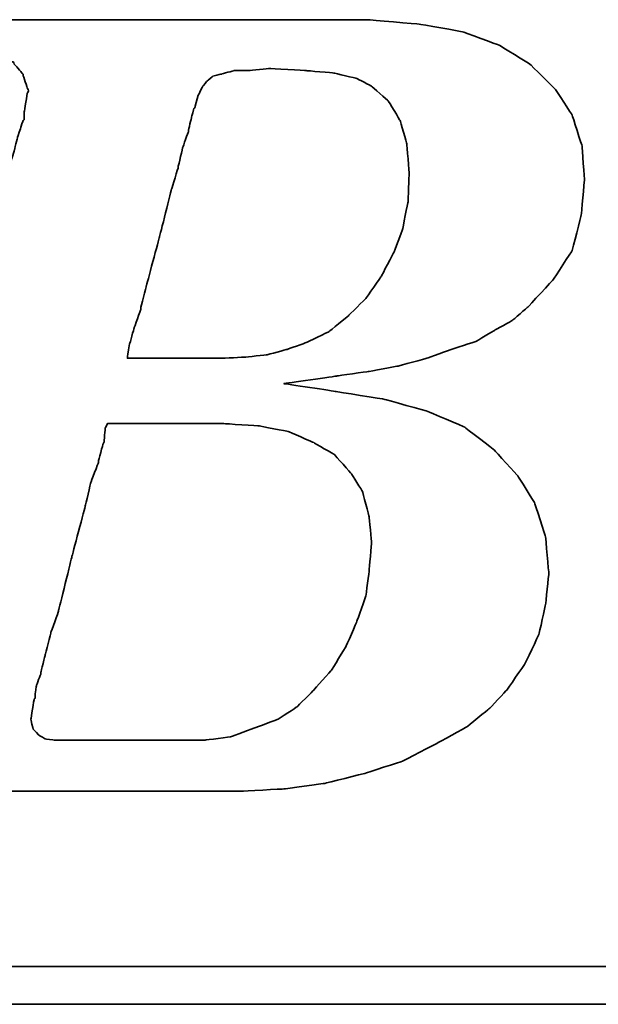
# Model space of a CAD drawing. Extents: x 26 to 212, y 72 to 159.
# Tile 30 of 49: x 140.82 to 142.95, y 121.61 to 125.23. Entities that reach past the tile are written whole.
import ezdxf

# ---------------------------------------------------------------- set-up
doc = ezdxf.new("R2010")
doc.units = 0
doc.header["$LTSCALE"] = 3
doc.header["$MEASUREMENT"] = 0
doc.layers.add('DIM', color=4, linetype='CONTINUOUS')
doc.layers.add('layer 1', color=7, linetype='CONTINUOUS')

# ---------------------------------------------------------------- blocks, each defined once
blk = doc.blocks.new('TBI MOTION logo(完整正式版)')
at = {"layer": 'layer 1', "color": 22, "lineweight": 35}
for points, knots in [([(-64.65375, -6.86375), (-64.65375, -6.86375), (-64.84375, -7.29625), (-64.84375, -7.29625), (-64.84375, -7.29625), (-64.84375, -7.29625), (-64.86875, -7.34375), (-64.86875, -7.34375), (-64.86875, -7.34375), (-64.86875, -7.34375), (-64.86875, -7.36875), (-64.86875, -7.36875), (-64.86875, -7.36875), (-64.86875, -7.36875), (-65.15375, -7.65375), (-65.15375, -7.65375), (-65.15375, -7.65375), (-65.15375, -7.65375), (-65.17875, -7.65375), (-65.17875, -7.65375), (-65.17875, -7.65375), (-65.17875, -7.65375), (-65.20375, -7.67875), (-65.20375, -7.67875), (-65.20375, -7.67875), (-65.20375, -7.67875), (-65.58875, -7.87125), (-65.58875, -7.87125), (-65.58875, -7.87125), (-65.58875, -7.87125), (-65.63375, -7.87125), (-65.63375, -7.87125), (-65.63375, -7.87125), (-65.63375, -7.87125), (-65.65875, -7.89375), (-65.65875, -7.89375), (-65.65875, -7.89375), (-65.65875, -7.89375), (-66.09375, -7.94375), (-66.09375, -7.94375), (-66.09375, -7.94375), (-66.09375, -7.94375), (-66.11375, -7.94375), (-66.11375, -7.94375), (-66.11375, -7.94375), (-66.11375, -7.94375), (-66.16375, -7.94375), (-66.16375, -7.94375), (-66.16375, -7.94375), (-66.16375, -7.94375), (-66.30875, -7.94375), (-66.30875, -7.94375), (-66.30875, -7.94375), (-66.30875, -7.94375), (-66.69375, -7.94375), (-66.69375, -7.94375), (-66.69375, -7.94375), (-66.69375, -7.94375), (-67.07375, -7.94375), (-67.07375, -7.94375), (-67.07375, -7.94375), (-67.07375, -7.94375), (-67.12375, -7.94375), (-67.12375, -7.94375), (-67.12375, -7.94375), (-67.12375, -7.94375), (-67.12375, -7.96625), (-67.12375, -7.96625), (-67.12375, -7.96625), (-67.12375, -7.96625), (-67.14875, -7.99125), (-67.14875, -7.99125), (-67.14875, -7.99125), (-67.14875, -7.99125), (-67.24375, -8.34875), (-67.24375, -8.34875), (-67.24375, -8.34875), (-67.24375, -8.34875), (-67.31375, -8.68625), (-67.31375, -8.68625), (-67.31375, -8.68625), (-67.31375, -8.68625), (-67.26875, -8.68625), (-67.26875, -8.68625), (-67.26875, -8.68625), (-67.26875, -8.68625), (-67.07375, -8.68625), (-67.07375, -8.68625), (-67.07375, -8.68625), (-67.07375, -8.68625), (-66.54875, -8.68625), (-66.54875, -8.68625), (-66.54875, -8.68625), (-66.54875, -8.68625), (-65.82625, -8.68625), (-65.82625, -8.68625), (-65.82625, -8.68625), (-65.82625, -8.68625), (-65.01375, -8.68625), (-65.01375, -8.68625), (-65.01375, -8.68625), (-65.01375, -8.68625), (-64.05375, -8.68625), (-64.05375, -8.68625), (-64.05375, -8.68625), (-64.05375, -8.68625), (-62.08375, -8.68625), (-62.08375, -8.68625), (-62.08375, -8.68625), (-62.08375, -8.68625), (-60.06875, -8.68625), (-60.06875, -8.68625), (-60.06875, -8.68625), (-60.06875, -8.68625), (-59.10875, -8.68625), (-59.10875, -8.68625), (-59.10875, -8.68625), (-59.10875, -8.68625), (-58.29375, -8.68625), (-58.29375, -8.68625), (-58.29375, -8.68625), (-58.29375, -8.68625), (-57.57375, -8.68625), (-57.57375, -8.68625), (-57.57375, -8.68625), (-57.57375, -8.68625), (-57.04875, -8.68625), (-57.04875, -8.68625), (-57.04875, -8.68625), (-57.04875, -8.68625), (-56.85375, -8.68625), (-56.85375, -8.68625), (-56.85375, -8.68625), (-56.85375, -8.68625), (-56.70875, -8.68625), (-56.70875, -8.68625), (-56.70875, -8.68625), (-56.70875, -8.68625), (-56.61375, -8.68625), (-56.61375, -8.68625), (-56.61375, -8.68625), (-56.61375, -8.68625), (-56.56875, -8.68625), (-56.56875, -8.68625), (-56.56875, -8.68625), (-56.56875, -8.68625), (-55.65375, -8.63875), (-55.65375, -8.63875), (-55.65375, -8.63875), (-55.65375, -8.63875), (-54.76875, -8.51875), (-54.76875, -8.51875), (-54.76875, -8.51875), (-54.76875, -8.51875), (-53.90375, -8.30375), (-53.90375, -8.30375), (-53.90375, -8.30375), (-53.90375, -8.30375), (-53.08875, -8.03875), (-53.08875, -8.03875), (-53.08875, -8.03875), (-53.08875, -8.03875), (-52.34375, -7.65375), (-52.34375, -7.65375), (-52.34375, -7.65375), (-52.34375, -7.65375), (-51.69875, -7.29625), (-51.69875, -7.29625), (-51.69875, -7.29625), (-51.69875, -7.29625), (-51.21875, -6.91125), (-51.21875, -6.91125), (-51.21875, -6.91125), (-51.21875, -6.91125), (-50.83375, -6.50375), (-50.83375, -6.50375), (-50.83375, -6.50375), (-50.83375, -6.50375), (-50.44875, -5.94875), (-50.44875, -5.94875), (-50.44875, -5.94875), (-50.44875, -5.94875), (-50.13875, -5.30375), (-50.13875, -5.30375), (-50.13875, -5.30375), (-50.13875, -5.30375), (-49.99375, -4.65375), (-49.99375, -4.65375), (-49.99375, -4.65375), (-49.99375, -4.65375), (-49.92375, -3.98375), (-49.92375, -3.98375), (-49.92375, -3.98375), (-49.92375, -3.98375), (-49.99375, -3.19374), (-49.99375, -3.19374), (-49.99375, -3.19374), (-49.99375, -3.19374), (-50.23374, -2.44874), (-50.23374, -2.44874), (-50.23374, -2.44874), (-50.23374, -2.44874), (-50.59375, -1.87374), (-50.59375, -1.87374), (-50.59375, -1.87374), (-50.59375, -1.87374), (-51.09875, -1.31874), (-51.09875, -1.31874), (-51.09875, -1.31874), (-51.09875, -1.31874), (-51.74375, -0.81875), (-51.74375, -0.81875), (-51.74375, -0.81875), (-51.74375, -0.81875), (-52.53875, -0.48125), (-52.53875, -0.48125), (-52.53875, -0.48125), (-52.53875, -0.48125), (-53.47375, -0.21875), (-53.47375, -0.21875), (-53.47375, -0.21875), (-53.47375, -0.21875), (-54.52875, -0.04874), (-54.52875, -0.04874), (-54.52875, -0.04874), (-54.52875, -0.04874), (-55.65375, 0.12125), (-55.65375, 0.12125), (-55.65375, 0.12125), (-55.65375, 0.12125), (-54.50375, 0.28624), (-54.50375, 0.28624), (-54.50375, 0.28624), (-54.50375, 0.28624), (-53.83375, 0.38124), (-53.83375, 0.38124), (-53.83375, 0.38124), (-53.83375, 0.38124), (-53.18375, 0.50125), (-53.18375, 0.50125), (-53.18375, 0.50125), (-53.18375, 0.50125), (-52.55875, 0.66874), (-52.55875, 0.66874), (-52.55875, 0.66874), (-52.55875, 0.66874), (-52.03375, 0.86124), (-52.03375, 0.86124), (-52.03375, 0.86124), (-52.03375, 0.86124), (-51.50374, 1.03124), (-51.50374, 1.03124), (-51.50374, 1.03124), (-51.50374, 1.03124), (-51.09875, 1.27125), (-51.09875, 1.27125), (-51.09875, 1.27125), (-51.09875, 1.27125), (-50.71375, 1.48624), (-50.71375, 1.48624), (-50.71375, 1.48624), (-50.71375, 1.48624), (-50.37625, 1.77625), (-50.37625, 1.77625), (-50.37625, 1.77625), (-50.37625, 1.77625), (-49.82375, 2.37625), (-49.82375, 2.37625), (-49.82375, 2.37625), (-49.82375, 2.37625), (-49.41875, 2.99625), (-49.41875, 2.99625), (-49.41875, 2.99625), (-49.41875, 2.99625), (-49.22375, 3.76625), (-49.22375, 3.76625), (-49.22375, 3.76625), (-49.22375, 3.76625), (-49.15375, 4.50874), (-49.15375, 4.50874), (-49.15375, 4.50874), (-49.15375, 4.50874), (-49.20375, 5.25125), (-49.20375, 5.25125), (-49.20375, 5.25125), (-49.20375, 5.25125), (-49.41875, 5.92625), (-49.41875, 5.92625), (-49.41875, 5.92625), (-49.41875, 5.92625), (-49.77875, 6.47625), (-49.77875, 6.47625), (-49.77875, 6.47625), (-49.77875, 6.47625), (-50.33125, 7.02624), (-50.33125, 7.02624), (-50.33125, 7.02624), (-50.33125, 7.02624), (-51.00125, 7.43625), (-51.00125, 7.43625), (-51.00125, 7.43625), (-51.00125, 7.43625), (-51.79375, 7.72625), (-51.79375, 7.72625), (-51.79375, 7.72625), (-51.79375, 7.72625), (-52.72875, 7.89124), (-52.72875, 7.89124), (-52.72875, 7.89124), (-52.72875, 7.89124), (-53.83375, 7.98625), (-53.83375, 7.98625), (-53.83375, 7.98625), (-53.83375, 7.98625), (-53.92875, 7.98625), (-53.92875, 7.98625), (-53.92875, 7.98625), (-53.92875, 7.98625), (-54.26375, 7.98625), (-54.26375, 7.98625), (-54.26375, 7.98625), (-54.26375, 7.98625), (-54.74375, 7.98625), (-54.74375, 7.98625), (-54.74375, 7.98625), (-54.74375, 7.98625), (-55.36875, 7.98625), (-55.36875, 7.98625), (-55.36875, 7.98625), (-55.36875, 7.98625), (-56.13375, 7.98625), (-56.13375, 7.98625), (-56.13375, 7.98625), (-56.13375, 7.98625), (-56.94875, 7.98625), (-56.94875, 7.98625), (-56.94875, 7.98625), (-56.94875, 7.98625), (-58.77625, 7.98625), (-58.77625, 7.98625), (-58.77625, 7.98625), (-58.77625, 7.98625), (-60.59875, 7.98625), (-60.59875, 7.98625), (-60.59875, 7.98625), (-60.59875, 7.98625), (-61.41375, 7.98625), (-61.41375, 7.98625), (-61.41375, 7.98625), (-61.41375, 7.98625), (-62.17875, 7.98625), (-62.17875, 7.98625), (-62.17875, 7.98625), (-62.17875, 7.98625), (-62.80375, 7.98625), (-62.80375, 7.98625), (-62.80375, 7.98625), (-62.80375, 7.98625), (-63.30625, 7.98625), (-63.30625, 7.98625), (-63.30625, 7.98625), (-63.30625, 7.98625), (-63.57375, 7.98625), (-63.57375, 7.98625), (-63.57375, 7.98625), (-63.57375, 7.98625), (-63.57375, 7.96375), (-63.57375, 7.96375), (-63.57375, 7.96375), (-63.57375, 7.96375), (-63.59875, 7.94125), (-63.59875, 7.94125), (-63.59875, 7.94125), (-63.59875, 7.94125), (-63.69375, 7.55625), (-63.69375, 7.55625), (-63.69375, 7.55625), (-63.69375, 7.55625), (-63.76375, 7.24624), (-63.76375, 7.24624), (-63.76375, 7.24624), (-63.76375, 7.24624), (-63.23875, 7.24624), (-63.23875, 7.24624), (-63.23875, 7.24624), (-63.23875, 7.24624), (-62.75875, 7.24624), (-62.75875, 7.24624), (-62.75875, 7.24624), (-62.75875, 7.24624), (-62.61125, 7.24624), (-62.61125, 7.24624), (-62.61125, 7.24624), (-62.61125, 7.24624), (-62.56625, 7.24624), (-62.56625, 7.24624), (-62.56625, 7.24624), (-62.56625, 7.24624), (-62.22875, 7.24624), (-62.22875, 7.24624), (-62.22875, 7.24624), (-62.22875, 7.24624), (-62.20375, 7.24624), (-62.20375, 7.24624), (-62.20375, 7.24624), (-62.20375, 7.24624), (-62.17875, 7.21875), (-62.17875, 7.21875), (-62.17875, 7.21875), (-62.17875, 7.21875), (-61.96375, 7.17125), (-61.96375, 7.17125), (-61.96375, 7.17125), (-61.96375, 7.17125), (-61.72375, 7.12624), (-61.72375, 7.12624), (-61.72375, 7.12624), (-61.72375, 7.12624), (-61.70375, 7.12624), (-61.70375, 7.12624), (-61.70375, 7.12624), (-61.70375, 7.12624), (-61.55875, 7.07624), (-61.55875, 7.07624), (-61.55875, 7.07624), (-61.55875, 7.07624), (-61.50875, 7.07624), (-61.50875, 7.07624), (-61.50875, 7.07624), (-61.50875, 7.07624), (-61.48375, 7.02624), (-61.48375, 7.02624), (-61.48375, 7.02624), (-61.48375, 7.02624), (-61.31875, 6.83375), (-61.31875, 6.83375), (-61.31875, 6.83375), (-61.31875, 6.83375), (-61.29375, 6.81125), (-61.29375, 6.81125), (-61.29375, 6.81125), (-61.29375, 6.81125), (-61.29375, 6.78625), (-61.29375, 6.78625), (-61.29375, 6.78625), (-61.29375, 6.78625), (-61.19875, 6.50124), (-61.19875, 6.50124), (-61.19875, 6.50124), (-61.19875, 6.50124), (-61.17375, 6.45124), (-61.17375, 6.45124), (-61.17375, 6.45124), (-61.17375, 6.45124), (-61.19875, 6.40625), (-61.19875, 6.40625), (-61.19875, 6.40625), (-61.19875, 6.40625), (-61.26875, 5.99624), (-61.26875, 5.99624), (-61.26875, 5.99624), (-61.26875, 5.99624), (-61.26875, 5.85125), (-61.26875, 5.85125), (-61.26875, 5.85125), (-61.26875, 5.85125), (-61.26875, 5.82625), (-61.26875, 5.82625), (-61.26875, 5.82625), (-61.26875, 5.82625), (-61.29375, 5.80625), (-61.29375, 5.80625), (-61.29375, 5.80625), (-61.29375, 5.80625), (-61.34125, 5.66125), (-61.34125, 5.66125), (-61.34125, 5.66125), (-61.34125, 5.66125), (-61.41375, 5.44625), (-61.41375, 5.44625), (-61.41375, 5.44625), (-61.41375, 5.44625), (-61.48375, 5.15625), (-61.48375, 5.15625), (-61.48375, 5.15625), (-61.48375, 5.15625), (-61.58375, 4.82124), (-61.58375, 4.82124), (-61.58375, 4.82124), (-61.58375, 4.82124), (-61.79875, 4.00375), (-61.79875, 4.00375), (-61.79875, 4.00375), (-61.79875, 4.00375), (-62.05875, 2.99625), (-62.05875, 2.99625), (-62.05875, 2.99625), (-62.05875, 2.99625), (-62.34875, 1.91625), (-62.34875, 1.91625), (-62.34875, 1.91625), (-62.34875, 1.91625), (-62.97375, -0.41124), (-62.97375, -0.41124), (-62.97375, -0.41124), (-62.97375, -0.41124), (-63.59875, -2.75875), (-63.59875, -2.75875), (-63.59875, -2.75875), (-63.59875, -2.75875), (-63.88375, -3.86374), (-63.88375, -3.86374), (-63.88375, -3.86374), (-63.88375, -3.86374), (-64.14875, -4.82374), (-64.14875, -4.82374), (-64.14875, -4.82374), (-64.14875, -4.82374), (-64.36375, -5.64125), (-64.36375, -5.64125), (-64.36375, -5.64125), (-64.36375, -5.64125), (-64.43625, -5.97625), (-64.43625, -5.97625), (-64.43625, -5.97625), (-64.43625, -5.97625), (-64.50875, -6.28625), (-64.50875, -6.28625), (-64.50875, -6.28625), (-64.50875, -6.28625), (-64.50875, -6.30875), (-64.50875, -6.30875), (-64.50875, -6.30875), (-64.50875, -6.30875), (-64.57875, -6.50375), (-64.57875, -6.50375), (-64.57875, -6.50375), (-64.57875, -6.50375), (-64.62875, -6.69625), (-64.62875, -6.69625), (-64.62875, -6.69625), (-64.62875, -6.69625), (-64.62875, -6.76875), (-64.62875, -6.76875), (-64.62875, -6.76875), (-64.62875, -6.76875), (-64.62875, -6.81375), (-64.62875, -6.81375), (-64.62875, -6.81375), (-64.62875, -6.81375), (-64.62875, -6.83875), (-64.62875, -6.83875), (-64.62875, -6.83875), (-64.62875, -6.83875), (-64.65375, -6.86375), (-64.65375, -6.86375)], [0, 0, 0, 0, 0.00719424, 0.00719424, 0.00719424, 0.00719425, 0.01438849, 0.01438849, 0.01438849, 0.0143885, 0.02158273, 0.02158273, 0.02158273, 0.02158274, 0.02877698, 0.02877698, 0.02877698, 0.02877699, 0.03597122, 0.03597122, 0.03597122, 0.03597123, 0.04316547, 0.04316547, 0.04316547, 0.04316548, 0.05035971, 0.05035971, 0.05035971, 0.05035972, 0.05755396, 0.05755396, 0.05755396, 0.05755397, 0.0647482, 0.0647482, 0.0647482, 0.06474821, 0.07194245, 0.07194245, 0.07194245, 0.07194246, 0.07913669, 0.07913669, 0.07913669, 0.0791367, 0.08633094, 0.08633094, 0.08633094, 0.08633095, 0.09352518, 0.09352518, 0.09352518, 0.09352519, 0.10071942, 0.10071942, 0.10071942, 0.10071943, 0.10791367, 0.10791367, 0.10791367, 0.10791368, 0.11510791, 0.11510791, 0.11510791, 0.11510792, 0.12230216, 0.12230216, 0.12230216, 0.12230217, 0.1294964, 0.1294964, 0.1294964, 0.12949641, 0.13669065, 0.13669065, 0.13669065, 0.13669066, 0.14388489, 0.14388489, 0.14388489, 0.1438849, 0.15107914, 0.15107914, 0.15107914, 0.15107915, 0.15827338, 0.15827338, 0.15827338, 0.15827339, 0.16546763, 0.16546763, 0.16546763, 0.16546764, 0.17266187, 0.17266187, 0.17266187, 0.17266188, 0.17985612, 0.17985612, 0.17985612, 0.17985613, 0.18705036, 0.18705036, 0.18705036, 0.18705037, 0.1942446, 0.1942446, 0.1942446, 0.19424461, 0.20143885, 0.20143885, 0.20143885, 0.20143886, 0.20863309, 0.20863309, 0.20863309, 0.2086331, 0.21582734, 0.21582734, 0.21582734, 0.21582735, 0.22302158, 0.22302158, 0.22302158, 0.22302159, 0.23021583, 0.23021583, 0.23021583, 0.23021584, 0.23741007, 0.23741007, 0.23741007, 0.23741008, 0.24460432, 0.24460432, 0.24460432, 0.24460433, 0.25179856, 0.25179856, 0.25179856, 0.25179857, 0.25899281, 0.25899281, 0.25899281, 0.25899282, 0.26618705, 0.26618705, 0.26618705, 0.26618706, 0.27338129, 0.27338129, 0.27338129, 0.2733813, 0.28057554, 0.28057554, 0.28057554, 0.28057555, 0.28776978, 0.28776978, 0.28776978, 0.28776979, 0.29496403, 0.29496403, 0.29496403, 0.29496404, 0.30215827, 0.30215827, 0.30215827, 0.30215828, 0.30935252, 0.30935252, 0.30935252, 0.30935253, 0.31654676, 0.31654676, 0.31654676, 0.31654677, 0.32374101, 0.32374101, 0.32374101, 0.32374102, 0.33093525, 0.33093525, 0.33093525, 0.33093526, 0.3381295, 0.3381295, 0.3381295, 0.33812951, 0.34532374, 0.34532374, 0.34532374, 0.34532375, 0.35251799, 0.35251799, 0.35251799, 0.352518, 0.35971223, 0.35971223, 0.35971223, 0.35971224, 0.36690647, 0.36690647, 0.36690647, 0.36690648, 0.37410072, 0.37410072, 0.37410072, 0.37410073, 0.38129496, 0.38129496, 0.38129496, 0.38129497, 0.38848921, 0.38848921, 0.38848921, 0.38848922, 0.39568345, 0.39568345, 0.39568345, 0.39568346, 0.4028777, 0.4028777, 0.4028777, 0.40287771, 0.41007194, 0.41007194, 0.41007194, 0.41007195, 0.41726619, 0.41726619, 0.41726619, 0.4172662, 0.42446043, 0.42446043, 0.42446043, 0.42446044, 0.43165468, 0.43165468, 0.43165468, 0.43165469, 0.43884892, 0.43884892, 0.43884892, 0.43884893, 0.44604317, 0.44604317, 0.44604317, 0.44604318, 0.45323741, 0.45323741, 0.45323741, 0.45323742, 0.46043165, 0.46043165, 0.46043165, 0.46043166, 0.4676259, 0.4676259, 0.4676259, 0.46762591, 0.47482014, 0.47482014, 0.47482014, 0.47482015, 0.48201439, 0.48201439, 0.48201439, 0.4820144, 0.48920863, 0.48920863, 0.48920863, 0.48920864, 0.49640288, 0.49640288, 0.49640288, 0.49640289, 0.50359712, 0.50359712, 0.50359712, 0.50359713, 0.51079137, 0.51079137, 0.51079137, 0.51079138, 0.51798561, 0.51798561, 0.51798561, 0.51798562, 0.52517986, 0.52517986, 0.52517986, 0.52517987, 0.5323741, 0.5323741, 0.5323741, 0.53237411, 0.53956835, 0.53956835, 0.53956835, 0.53956836, 0.54676259, 0.54676259, 0.54676259, 0.5467626, 0.55395683, 0.55395683, 0.55395683, 0.55395684, 0.56115108, 0.56115108, 0.56115108, 0.56115109, 0.56834532, 0.56834532, 0.56834532, 0.56834533, 0.57553957, 0.57553957, 0.57553957, 0.57553958, 0.58273381, 0.58273381, 0.58273381, 0.58273382, 0.58992806, 0.58992806, 0.58992806, 0.58992807, 0.5971223, 0.5971223, 0.5971223, 0.59712231, 0.60431655, 0.60431655, 0.60431655, 0.60431656, 0.61151079, 0.61151079, 0.61151079, 0.6115108, 0.61870504, 0.61870504, 0.61870504, 0.61870505, 0.62589928, 0.62589928, 0.62589928, 0.62589929, 0.63309353, 0.63309353, 0.63309353, 0.63309354, 0.64028777, 0.64028777, 0.64028777, 0.64028778, 0.64748201, 0.64748201, 0.64748201, 0.64748202, 0.65467626, 0.65467626, 0.65467626, 0.65467627, 0.6618705, 0.6618705, 0.6618705, 0.66187051, 0.66906475, 0.66906475, 0.66906475, 0.66906476, 0.67625899, 0.67625899, 0.67625899, 0.676259, 0.68345324, 0.68345324, 0.68345324, 0.68345325, 0.69064748, 0.69064748, 0.69064748, 0.69064749, 0.69784173, 0.69784173, 0.69784173, 0.69784174, 0.70503597, 0.70503597, 0.70503597, 0.70503598, 0.71223022, 0.71223022, 0.71223022, 0.71223023, 0.71942446, 0.71942446, 0.71942446, 0.71942447, 0.72661871, 0.72661871, 0.72661871, 0.72661872, 0.73381295, 0.73381295, 0.73381295, 0.73381296, 0.74100719, 0.74100719, 0.74100719, 0.7410072, 0.74820144, 0.74820144, 0.74820144, 0.74820145, 0.75539568, 0.75539568, 0.75539568, 0.75539569, 0.76258993, 0.76258993, 0.76258993, 0.76258994, 0.76978417, 0.76978417, 0.76978417, 0.76978418, 0.77697842, 0.77697842, 0.77697842, 0.77697843, 0.78417266, 0.78417266, 0.78417266, 0.78417267, 0.79136691, 0.79136691, 0.79136691, 0.79136692, 0.79856115, 0.79856115, 0.79856115, 0.79856116, 0.8057554, 0.8057554, 0.8057554, 0.80575541, 0.81294964, 0.81294964, 0.81294964, 0.81294965, 0.82014388, 0.82014388, 0.82014388, 0.82014389, 0.82733813, 0.82733813, 0.82733813, 0.82733814, 0.83453237, 0.83453237, 0.83453237, 0.83453238, 0.84172662, 0.84172662, 0.84172662, 0.84172663, 0.84892086, 0.84892086, 0.84892086, 0.84892087, 0.85611511, 0.85611511, 0.85611511, 0.85611512, 0.86330935, 0.86330935, 0.86330935, 0.86330936, 0.8705036, 0.8705036, 0.8705036, 0.87050361, 0.87769784, 0.87769784, 0.87769784, 0.87769785, 0.88489209, 0.88489209, 0.88489209, 0.8848921, 0.89208633, 0.89208633, 0.89208633, 0.89208634, 0.89928058, 0.89928058, 0.89928058, 0.89928059, 0.90647482, 0.90647482, 0.90647482, 0.90647483, 0.91366906, 0.91366906, 0.91366906, 0.91366907, 0.92086331, 0.92086331, 0.92086331, 0.92086332, 0.92805755, 0.92805755, 0.92805755, 0.92805756, 0.9352518, 0.9352518, 0.9352518, 0.93525181, 0.94244604, 0.94244604, 0.94244604, 0.94244605, 0.94964029, 0.94964029, 0.94964029, 0.9496403, 0.95683453, 0.95683453, 0.95683453, 0.95683454, 0.96402878, 0.96402878, 0.96402878, 0.96402879, 0.97122302, 0.97122302, 0.97122302, 0.97122303, 0.97841727, 0.97841727, 0.97841727, 0.97841728, 0.98561151, 0.98561151, 0.98561151, 0.98561152, 0.99280576, 0.99280576, 0.99280576, 0.99280577, 1, 1, 1, 1]), ([(-57.50375, 6.35625), (-57.50375, 6.35625), (-57.57375, 6.11625), (-57.57375, 6.11625), (-57.57375, 6.11625), (-57.57375, 6.11625), (-57.57375, 6.09125), (-57.57375, 6.09125), (-57.57375, 6.09125), (-57.57375, 6.09125), (-57.59875, 6.06625), (-57.59875, 6.06625), (-57.59875, 6.06625), (-57.59875, 6.06625), (-57.64875, 5.87625), (-57.64875, 5.87625), (-57.64875, 5.87625), (-57.64875, 5.87625), (-57.71875, 5.58875), (-57.71875, 5.58875), (-57.71875, 5.58875), (-57.71875, 5.58875), (-57.71875, 5.56625), (-57.71875, 5.56625), (-57.71875, 5.56625), (-57.71875, 5.56625), (-57.83875, 5.23125), (-57.83875, 5.23125), (-57.83875, 5.23125), (-57.83875, 5.23125), (-57.93625, 4.82124), (-57.93625, 4.82124), (-57.93625, 4.82124), (-57.93625, 4.82124), (-57.93625, 4.79624), (-57.93625, 4.79624), (-57.93625, 4.79624), (-57.93625, 4.79624), (-58.07875, 4.34125), (-58.07875, 4.34125), (-58.07875, 4.34125), (-58.07875, 4.34125), (-58.34375, 3.28625), (-58.34375, 3.28625), (-58.34375, 3.28625), (-58.34375, 3.28625), (-58.62875, 2.23124), (-58.62875, 2.23124), (-58.62875, 2.23124), (-58.62875, 2.23124), (-58.74875, 1.75125), (-58.74875, 1.75125), (-58.74875, 1.75125), (-58.74875, 1.75125), (-58.74875, 1.72625), (-58.74875, 1.72625), (-58.74875, 1.72625), (-58.74875, 1.72625), (-58.89375, 1.31625), (-58.89375, 1.31625), (-58.89375, 1.31625), (-58.89375, 1.31625), (-58.98875, 0.98124), (-58.98875, 0.98124), (-58.98875, 0.98124), (-58.98875, 0.98124), (-59.03875, 0.71625), (-59.03875, 0.71625), (-59.03875, 0.71625), (-59.03875, 0.71625), (-59.03875, 0.66874), (-59.03875, 0.66874), (-59.03875, 0.66874), (-59.03875, 0.66874), (-58.91875, 0.66874), (-58.91875, 0.66874), (-58.91875, 0.66874), (-58.91875, 0.66874), (-58.53375, 0.66874), (-58.53375, 0.66874), (-58.53375, 0.66874), (-58.53375, 0.66874), (-58.10375, 0.66874), (-58.10375, 0.66874), (-58.10375, 0.66874), (-58.10375, 0.66874), (-57.66875, 0.66874), (-57.66875, 0.66874), (-57.66875, 0.66874), (-57.66875, 0.66874), (-57.33375, 0.66874), (-57.33375, 0.66874), (-57.33375, 0.66874), (-57.33375, 0.66874), (-57.09375, 0.66874), (-57.09375, 0.66874), (-57.09375, 0.66874), (-57.09375, 0.66874), (-56.99875, 0.66874), (-56.99875, 0.66874), (-56.99875, 0.66874), (-56.99875, 0.66874), (-56.49375, 0.69374), (-56.49375, 0.69374), (-56.49375, 0.69374), (-56.49375, 0.69374), (-56.01375, 0.74374), (-56.01375, 0.74374), (-56.01375, 0.74374), (-56.01375, 0.74374), (-55.58375, 0.86124), (-55.58375, 0.86124), (-55.58375, 0.86124), (-55.58375, 0.86124), (-55.17375, 1.00624), (-55.17375, 1.00624), (-55.17375, 1.00624), (-55.17375, 1.00624), (-54.67375, 1.24625), (-54.67375, 1.24625), (-54.67375, 1.24625), (-54.67375, 1.24625), (-54.26375, 1.58124), (-54.26375, 1.58124), (-54.26375, 1.58124), (-54.26375, 1.58124), (-53.87875, 1.96374), (-53.87875, 1.96374), (-53.87875, 1.96374), (-53.87875, 1.96374), (-53.54375, 2.44625), (-53.54375, 2.44625), (-53.54375, 2.44625), (-53.54375, 2.44625), (-53.27875, 2.95125), (-53.27875, 2.95125), (-53.27875, 2.95125), (-53.27875, 2.95125), (-53.08875, 3.45124), (-53.08875, 3.45124), (-53.08875, 3.45124), (-53.08875, 3.45124), (-52.96875, 4.05124), (-52.96875, 4.05124), (-52.96875, 4.05124), (-52.96875, 4.05124), (-52.94375, 4.65125), (-52.94375, 4.65125), (-52.94375, 4.65125), (-52.94375, 4.65125), (-52.99375, 5.30125), (-52.99375, 5.30125), (-52.99375, 5.30125), (-52.99375, 5.30125), (-53.13875, 5.80625), (-53.13875, 5.80625), (-53.13875, 5.80625), (-53.13875, 5.80625), (-53.39875, 6.23625), (-53.39875, 6.23625), (-53.39875, 6.23625), (-53.39875, 6.23625), (-53.75875, 6.54875), (-53.75875, 6.54875), (-53.75875, 6.54875), (-53.75875, 6.54875), (-54.07375, 6.71625), (-54.07375, 6.71625), (-54.07375, 6.71625), (-54.07375, 6.71625), (-54.57375, 6.83375), (-54.57375, 6.83375), (-54.57375, 6.83375), (-54.57375, 6.83375), (-55.17375, 6.88625), (-55.17375, 6.88625), (-55.17375, 6.88625), (-55.17375, 6.88625), (-55.96875, 6.93125), (-55.96875, 6.93125), (-55.96875, 6.93125), (-55.96875, 6.93125), (-56.39875, 6.88625), (-56.39875, 6.88625), (-56.39875, 6.88625), (-56.39875, 6.88625), (-56.42125, 6.88625), (-56.42125, 6.88625), (-56.42125, 6.88625), (-56.42125, 6.88625), (-56.73375, 6.88625), (-56.73375, 6.88625), (-56.73375, 6.88625), (-56.73375, 6.88625), (-56.99875, 6.81125), (-56.99875, 6.81125), (-56.99875, 6.81125), (-56.99875, 6.81125), (-57.02375, 6.81125), (-57.02375, 6.81125), (-57.02375, 6.81125), (-57.02375, 6.81125), (-57.18875, 6.76625), (-57.18875, 6.76625), (-57.18875, 6.76625), (-57.18875, 6.76625), (-57.30875, 6.66625), (-57.30875, 6.66625), (-57.30875, 6.66625), (-57.30875, 6.66625), (-57.40875, 6.54875), (-57.40875, 6.54875), (-57.40875, 6.54875), (-57.40875, 6.54875), (-57.50375, 6.35625), (-57.50375, 6.35625)], [0, 0, 0, 0, 0.01851852, 0.01851852, 0.01851852, 0.01851853, 0.03703704, 0.03703704, 0.03703704, 0.03703705, 0.05555556, 0.05555556, 0.05555556, 0.05555557, 0.07407407, 0.07407407, 0.07407407, 0.07407408, 0.09259259, 0.09259259, 0.09259259, 0.0925926, 0.11111111, 0.11111111, 0.11111111, 0.11111112, 0.12962963, 0.12962963, 0.12962963, 0.12962964, 0.14814815, 0.14814815, 0.14814815, 0.14814816, 0.16666667, 0.16666667, 0.16666667, 0.16666668, 0.18518519, 0.18518519, 0.18518519, 0.1851852, 0.2037037, 0.2037037, 0.2037037, 0.20370371, 0.22222222, 0.22222222, 0.22222222, 0.22222223, 0.24074074, 0.24074074, 0.24074074, 0.24074075, 0.25925926, 0.25925926, 0.25925926, 0.25925927, 0.27777778, 0.27777778, 0.27777778, 0.27777779, 0.2962963, 0.2962963, 0.2962963, 0.29629631, 0.31481481, 0.31481481, 0.31481481, 0.31481482, 0.33333333, 0.33333333, 0.33333333, 0.33333334, 0.35185185, 0.35185185, 0.35185185, 0.35185186, 0.37037037, 0.37037037, 0.37037037, 0.37037038, 0.38888889, 0.38888889, 0.38888889, 0.3888889, 0.40740741, 0.40740741, 0.40740741, 0.40740742, 0.42592593, 0.42592593, 0.42592593, 0.42592594, 0.44444444, 0.44444444, 0.44444444, 0.44444445, 0.46296296, 0.46296296, 0.46296296, 0.46296297, 0.48148148, 0.48148148, 0.48148148, 0.48148149, 0.5, 0.5, 0.5, 0.50000001, 0.51851852, 0.51851852, 0.51851852, 0.51851853, 0.53703704, 0.53703704, 0.53703704, 0.53703705, 0.55555556, 0.55555556, 0.55555556, 0.55555557, 0.57407407, 0.57407407, 0.57407407, 0.57407408, 0.59259259, 0.59259259, 0.59259259, 0.5925926, 0.61111111, 0.61111111, 0.61111111, 0.61111112, 0.62962963, 0.62962963, 0.62962963, 0.62962964, 0.64814815, 0.64814815, 0.64814815, 0.64814816, 0.66666667, 0.66666667, 0.66666667, 0.66666668, 0.68518519, 0.68518519, 0.68518519, 0.6851852, 0.7037037, 0.7037037, 0.7037037, 0.70370371, 0.72222222, 0.72222222, 0.72222222, 0.72222223, 0.74074074, 0.74074074, 0.74074074, 0.74074075, 0.75925926, 0.75925926, 0.75925926, 0.75925927, 0.77777778, 0.77777778, 0.77777778, 0.77777779, 0.7962963, 0.7962963, 0.7962963, 0.79629631, 0.81481481, 0.81481481, 0.81481481, 0.81481482, 0.83333333, 0.83333333, 0.83333333, 0.83333334, 0.85185185, 0.85185185, 0.85185185, 0.85185186, 0.87037037, 0.87037037, 0.87037037, 0.87037038, 0.88888889, 0.88888889, 0.88888889, 0.8888889, 0.90740741, 0.90740741, 0.90740741, 0.90740742, 0.92592593, 0.92592593, 0.92592593, 0.92592594, 0.94444444, 0.94444444, 0.94444444, 0.94444445, 0.96296296, 0.96296296, 0.96296296, 0.96296297, 0.98148148, 0.98148148, 0.98148148, 0.98148149, 1, 1, 1, 1]), ([(-61.03125, -6.57375), (-61.03125, -6.57375), (-61.03125, -6.67125), (-61.03125, -6.67125), (-61.03125, -6.67125), (-61.03125, -6.67125), (-61.05375, -6.69625), (-61.05375, -6.69625), (-61.05375, -6.69625), (-61.05375, -6.69625), (-61.12375, -7.12875), (-61.12375, -7.12875), (-61.12375, -7.12875), (-61.12375, -7.12875), (-61.07875, -7.34375), (-61.07875, -7.34375), (-61.07875, -7.34375), (-61.07875, -7.34375), (-60.93375, -7.48875), (-60.93375, -7.48875), (-60.93375, -7.48875), (-60.93375, -7.48875), (-60.81375, -7.55625), (-60.81375, -7.55625), (-60.81375, -7.55625), (-60.81375, -7.55625), (-60.62375, -7.58375), (-60.62375, -7.58375), (-60.62375, -7.58375), (-60.62375, -7.58375), (-60.30875, -7.58375), (-60.30875, -7.58375), (-60.30875, -7.58375), (-60.30875, -7.58375), (-59.97375, -7.58375), (-59.97375, -7.58375), (-59.97375, -7.58375), (-59.97375, -7.58375), (-59.87875, -7.58375), (-59.87875, -7.58375), (-59.87875, -7.58375), (-59.87875, -7.58375), (-59.63625, -7.58375), (-59.63625, -7.58375), (-59.63625, -7.58375), (-59.63625, -7.58375), (-58.96875, -7.58375), (-58.96875, -7.58375), (-58.96875, -7.58375), (-58.96875, -7.58375), (-58.29375, -7.58375), (-58.29375, -7.58375), (-58.29375, -7.58375), (-58.29375, -7.58375), (-58.05375, -7.58375), (-58.05375, -7.58375), (-58.05375, -7.58375), (-58.05375, -7.58375), (-57.98375, -7.58375), (-57.98375, -7.58375), (-57.98375, -7.58375), (-57.98375, -7.58375), (-57.35875, -7.58375), (-57.35875, -7.58375), (-57.35875, -7.58375), (-57.35875, -7.58375), (-56.78375, -7.50875), (-56.78375, -7.50875), (-56.78375, -7.50875), (-56.78375, -7.50875), (-56.27875, -7.31875), (-56.27875, -7.31875), (-56.27875, -7.31875), (-56.27875, -7.31875), (-55.77375, -7.12875), (-55.77375, -7.12875), (-55.77375, -7.12875), (-55.77375, -7.12875), (-55.36875, -6.86375), (-55.36875, -6.86375), (-55.36875, -6.86375), (-55.36875, -6.86375), (-55.00875, -6.50375), (-55.00875, -6.50375), (-55.00875, -6.50375), (-55.00875, -6.50375), (-54.62375, -6.06875), (-54.62375, -6.06875), (-54.62375, -6.06875), (-54.62375, -6.06875), (-54.31375, -5.56875), (-54.31375, -5.56875), (-54.31375, -5.56875), (-54.31375, -5.56875), (-54.07375, -5.01625), (-54.07375, -5.01625), (-54.07375, -5.01625), (-54.07375, -5.01625), (-53.87875, -4.46374), (-53.87875, -4.46374), (-53.87875, -4.46374), (-53.87875, -4.46374), (-53.80875, -3.91375), (-53.80875, -3.91375), (-53.80875, -3.91375), (-53.80875, -3.91375), (-53.75875, -3.31375), (-53.75875, -3.31375), (-53.75875, -3.31375), (-53.75875, -3.31375), (-53.80875, -2.75875), (-53.80875, -2.75875), (-53.80875, -2.75875), (-53.80875, -2.75875), (-53.95375, -2.20875), (-53.95375, -2.20875), (-53.95375, -2.20875), (-53.95375, -2.20875), (-54.19375, -1.82625), (-54.19375, -1.82625), (-54.19375, -1.82625), (-54.19375, -1.82625), (-54.55375, -1.41875), (-54.55375, -1.41875), (-54.55375, -1.41875), (-54.55375, -1.41875), (-55.00875, -1.15125), (-55.00875, -1.15125), (-55.00875, -1.15125), (-55.00875, -1.15125), (-55.56125, -0.91375), (-55.56125, -0.91375), (-55.56125, -0.91375), (-55.56125, -0.91375), (-56.18125, -0.79375), (-56.18125, -0.79375), (-56.18125, -0.79375), (-56.18125, -0.79375), (-56.94875, -0.74374), (-56.94875, -0.74374), (-56.94875, -0.74374), (-56.94875, -0.74374), (-56.99875, -0.74374), (-56.99875, -0.74374), (-56.99875, -0.74374), (-56.99875, -0.74374), (-57.09375, -0.74374), (-57.09375, -0.74374), (-57.09375, -0.74374), (-57.09375, -0.74374), (-57.38375, -0.74374), (-57.38375, -0.74374), (-57.38375, -0.74374), (-57.38375, -0.74374), (-57.76875, -0.74374), (-57.76875, -0.74374), (-57.76875, -0.74374), (-57.76875, -0.74374), (-58.24625, -0.74374), (-58.24625, -0.74374), (-58.24625, -0.74374), (-58.24625, -0.74374), (-58.72875, -0.74374), (-58.72875, -0.74374), (-58.72875, -0.74374), (-58.72875, -0.74374), (-59.20875, -0.74374), (-59.20875, -0.74374), (-59.20875, -0.74374), (-59.20875, -0.74374), (-59.46875, -0.74374), (-59.46875, -0.74374), (-59.46875, -0.74374), (-59.46875, -0.74374), (-59.51625, -0.83875), (-59.51625, -0.83875), (-59.51625, -0.83875), (-59.51625, -0.83875), (-59.54375, -1.15125), (-59.54375, -1.15125), (-59.54375, -1.15125), (-59.54375, -1.15125), (-59.56375, -1.17874), (-59.56375, -1.17874), (-59.56375, -1.17874), (-59.56375, -1.17874), (-59.66375, -1.55875), (-59.66375, -1.55875), (-59.66375, -1.55875), (-59.66375, -1.55875), (-59.66375, -1.58375), (-59.66375, -1.58375), (-59.66375, -1.58375), (-59.66375, -1.58375), (-59.82875, -2.01874), (-59.82875, -2.01874), (-59.82875, -2.01874), (-59.82875, -2.01874), (-59.94875, -2.52125), (-59.94875, -2.52125), (-59.94875, -2.52125), (-59.94875, -2.52125), (-60.23875, -3.62375), (-60.23875, -3.62375), (-60.23875, -3.62375), (-60.23875, -3.62375), (-60.52375, -4.77624), (-60.52375, -4.77624), (-60.52375, -4.77624), (-60.52375, -4.77624), (-60.52375, -4.79874), (-60.52375, -4.79874), (-60.52375, -4.79874), (-60.52375, -4.79874), (-60.69125, -5.25375), (-60.69125, -5.25375), (-60.69125, -5.25375), (-60.69125, -5.25375), (-60.81375, -5.73625), (-60.81375, -5.73625), (-60.81375, -5.73625), (-60.81375, -5.73625), (-60.90875, -6.11875), (-60.90875, -6.11875), (-60.90875, -6.11875), (-60.90875, -6.11875), (-60.90875, -6.14375), (-60.90875, -6.14375), (-60.90875, -6.14375), (-60.90875, -6.14375), (-61.00375, -6.40875), (-61.00375, -6.40875), (-61.00375, -6.40875), (-61.00375, -6.40875), (-61.03125, -6.57375), (-61.03125, -6.57375)], [0, 0, 0, 0, 0.01694915, 0.01694915, 0.01694915, 0.01694916, 0.03389831, 0.03389831, 0.03389831, 0.03389832, 0.05084746, 0.05084746, 0.05084746, 0.05084747, 0.06779661, 0.06779661, 0.06779661, 0.06779662, 0.08474576, 0.08474576, 0.08474576, 0.08474577, 0.10169492, 0.10169492, 0.10169492, 0.10169493, 0.11864407, 0.11864407, 0.11864407, 0.11864408, 0.13559322, 0.13559322, 0.13559322, 0.13559323, 0.15254237, 0.15254237, 0.15254237, 0.15254238, 0.16949153, 0.16949153, 0.16949153, 0.16949154, 0.18644068, 0.18644068, 0.18644068, 0.18644069, 0.20338983, 0.20338983, 0.20338983, 0.20338984, 0.22033898, 0.22033898, 0.22033898, 0.22033899, 0.23728814, 0.23728814, 0.23728814, 0.23728815, 0.25423729, 0.25423729, 0.25423729, 0.2542373, 0.27118644, 0.27118644, 0.27118644, 0.27118645, 0.28813559, 0.28813559, 0.28813559, 0.2881356, 0.30508475, 0.30508475, 0.30508475, 0.30508476, 0.3220339, 0.3220339, 0.3220339, 0.32203391, 0.33898305, 0.33898305, 0.33898305, 0.33898306, 0.3559322, 0.3559322, 0.3559322, 0.35593221, 0.37288136, 0.37288136, 0.37288136, 0.37288137, 0.38983051, 0.38983051, 0.38983051, 0.38983052, 0.40677966, 0.40677966, 0.40677966, 0.40677967, 0.42372881, 0.42372881, 0.42372881, 0.42372882, 0.44067797, 0.44067797, 0.44067797, 0.44067798, 0.45762712, 0.45762712, 0.45762712, 0.45762713, 0.47457627, 0.47457627, 0.47457627, 0.47457628, 0.49152542, 0.49152542, 0.49152542, 0.49152543, 0.50847458, 0.50847458, 0.50847458, 0.50847459, 0.52542373, 0.52542373, 0.52542373, 0.52542374, 0.54237288, 0.54237288, 0.54237288, 0.54237289, 0.55932203, 0.55932203, 0.55932203, 0.55932204, 0.57627119, 0.57627119, 0.57627119, 0.5762712, 0.59322034, 0.59322034, 0.59322034, 0.59322035, 0.61016949, 0.61016949, 0.61016949, 0.6101695, 0.62711864, 0.62711864, 0.62711864, 0.62711865, 0.6440678, 0.6440678, 0.6440678, 0.64406781, 0.66101695, 0.66101695, 0.66101695, 0.66101696, 0.6779661, 0.6779661, 0.6779661, 0.67796611, 0.69491525, 0.69491525, 0.69491525, 0.69491526, 0.71186441, 0.71186441, 0.71186441, 0.71186442, 0.72881356, 0.72881356, 0.72881356, 0.72881357, 0.74576271, 0.74576271, 0.74576271, 0.74576272, 0.76271186, 0.76271186, 0.76271186, 0.76271187, 0.77966102, 0.77966102, 0.77966102, 0.77966103, 0.79661017, 0.79661017, 0.79661017, 0.79661018, 0.81355932, 0.81355932, 0.81355932, 0.81355933, 0.83050847, 0.83050847, 0.83050847, 0.83050848, 0.84745763, 0.84745763, 0.84745763, 0.84745764, 0.86440678, 0.86440678, 0.86440678, 0.86440679, 0.88135593, 0.88135593, 0.88135593, 0.88135594, 0.89830508, 0.89830508, 0.89830508, 0.89830509, 0.91525424, 0.91525424, 0.91525424, 0.91525425, 0.93220339, 0.93220339, 0.93220339, 0.9322034, 0.94915254, 0.94915254, 0.94915254, 0.94915255, 0.96610169, 0.96610169, 0.96610169, 0.9661017, 0.98305085, 0.98305085, 0.98305085, 0.98305086, 1, 1, 1, 1]), ([(75.90875, -9.47875), (75.90875, -9.47875), (75.90875, -12.28625), (75.90875, -12.28625), (75.90875, -12.28625), (75.90875, -12.28625), (75.90875, -12.47875), (75.90875, -12.47875), (75.90875, -12.47875), (75.90875, -12.47875), (75.71625, -12.47875), (75.71625, -12.47875), (75.71625, -12.47875), (75.71625, -12.47875), (-88.32875, -12.47875), (-88.32875, -12.47875), (-88.32875, -12.47875), (-88.32875, -12.47875), (-88.32875, -13.29375), (-88.32875, -13.29375), (-88.32875, -13.29375), (-88.32875, -13.29375), (82.89125, -13.29375), (82.89125, -13.29375), (82.89125, -13.29375), (82.89125, -13.29375), (75.90875, -9.47875), (75.90875, -9.47875)], [0, 0, 0, 0, 0.14285714, 0.14285714, 0.14285714, 0.14285715, 0.28571429, 0.28571429, 0.28571429, 0.2857143, 0.42857143, 0.42857143, 0.42857143, 0.42857144, 0.57142857, 0.57142857, 0.57142857, 0.57142858, 0.71428571, 0.71428571, 0.71428571, 0.71428572, 0.85714286, 0.85714286, 0.85714286, 0.85714287, 1, 1, 1, 1])]:
    blk.add_open_spline(points, degree=3, knots=knots, dxfattribs=at)

msp = doc.modelspace()

# ---------------------------------------------------------------- block references
at = {"layer": 'DIM', "color": 0, "xscale": 0.1702727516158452, "yscale": 0.1702727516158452, "zscale": 0.1702727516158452}
msp.add_blockref('TBI MOTION logo(完整正式版)', (151.2718, 123.8729), dxfattribs=at)

doc.saveas('drawing.dxf')
